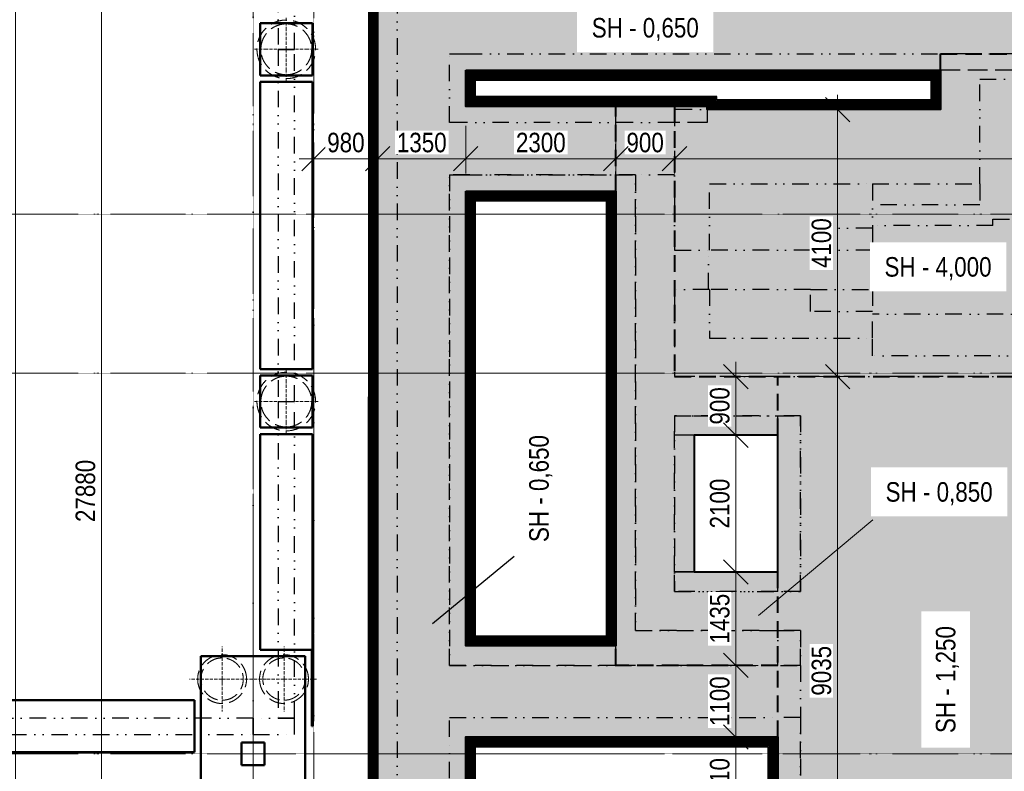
# Model space of a CAD drawing. Header units: millimetres. Extents: x -2694 to 670324, y -147023 to 76385.
# Tile 13 of 51: x 201124 to 216234, y 40673 to 52217. Entities that reach past the tile are written whole.
import ezdxf

# ---------------------------------------------------------------- set-up
doc = ezdxf.new("R2010")
doc.units = ezdxf.units.MM
doc.header["$LTSCALE"] = 10
for name, pattern in [('A_CARA_07', [7, 5, -2]), ('Carkovana 0.5x', [0.14, 0.1, -0.04]), ('Cerchovana 2x', [0.5, 0.3, -0.1, 0, -0.1]), ('DASHDOT', [25.4, 12.7, -6.35, 0, -6.35]), ('DASHED', [19.05, 12.7, -6.35]), ('DIVIDE', [31.75, 12.7, -6.35, 0, -6.35, 0, -6.35]), ('Teckovana', [0.06, 0, -0.06]), ('Čerchovaná 20mm', [3000, 2000, -500, 0, -500])]:
    doc.linetypes.add(name, pattern=pattern)
doc.layers.get('0').update_dxf_attribs({"lineweight": 20})
doc.layers.get('Defpoints').update_dxf_attribs({"lineweight": 20})
for name, color, linetype, lineweight in [('_A_OSY_HPFM', 253, 'DASHDOT', 13), ('A_KOTY', 7, 'Continuous', 13), ('CA_NEVHRA', 43, 'A_CARA_07', 20), ('CA_POHHRA25', 7, 'Continuous', 20), ('CA_REZY', 1, 'Continuous', 40), ('CA_ZAKLADY25', 43, 'Continuous', 20)]:
    doc.layers.add(name, color=color, linetype=linetype, lineweight=lineweight)
doc.layers.add('A_SRAFY_ZB', color=7, linetype='Continuous', lineweight=13, true_color=0xc8c8c8, transparency=0.3)
doc.layers.add('B_PUD_ZAKLAD_TENKA_PODKLADNI_BETON_A_H.I.', color=7, linetype='Continuous', lineweight=30, true_color=0x05ff44)
doc.layers.add('B_PUD_ZAKLAD_TUCNA_ZAKLAD_SPARA', color=7, linetype='Continuous', lineweight=40, true_color=0xff054b)
doc.layers.add('Rastr', color=252, linetype='Teckovana', lineweight=20, plot=False)
doc.layers.add('Standard', color=131, linetype='Continuous', lineweight=20, transparency=0.25)
doc.styles.add('KÓTY', font='ARIALN.TTF')
doc.dimstyles.new('INPROS - 150', dxfattribs={"dimscale": 150, "dimtxt": 2, "dimasz": 2.5, "dimexe": 1.5, "dimexo": 2, "dimtad": 1, "dimdec": 0, "dimrnd": 5, "dimtxsty": 'KÓTY', "dimblk": 'OBLIQUE', "dimcen": 2.5, "dimdle": 1.5, "dimadec": 0, "dimazin": 0, "dimtfac": 1, "dimtdec": 0, "dimtmove": 2, "dimatfit": 3, "dimldrblk": 'OBLIQUE', "dimfxl": 6, "dimfxlon": 1, "dimtfill": 1, "dimlwd": -1, "dimlwe": -1, "dimarcsym": 0})

# ---------------------------------------------------------------- blocks, each defined once
blk = doc.blocks.new('OSY_HPFM')
at = {"layer": '_A_OSY_HPFM', "color": 7, "linetype": 'Čerchovaná 20mm', "lineweight": 9, "ltscale": 0.05, "transparency": 33554641}
for p, q in [((204705, -1496), (204705, 75185)), ((205640, -226), (205640, 75185)), ((-1494, 49230), (294943, 49230)), ((-1494, 46790), (294943, 46790)), ((-1494, 40940), (294943, 40940))]:
    blk.add_line(p, q, dxfattribs=at)
blk = doc.blocks.new('zaklady hpfm')
at = {"layer": 'CA_ZAKLADY25', "color": 8, "lineweight": 50, "true_color": 0x7b7b7b}
for p, q in [((204915, 52161), (204815, 52161)), ((204815, 52161), (204815, 51361)), ((204815, 51361), (204815, 52161)), ((204815, 52161), (204915, 52161)), ((205515, 52161), (204915, 52161)), ((204915, 52161), (205515, 52161)), ((205615, 52161), (205515, 52161)), ((205515, 52161), (205615, 52161)), ((205615, 51361), (205615, 52161)), ((205615, 52161), (205615, 51361)), ((204815, 51361), (204915, 51361)), ((204915, 51361), (204815, 51361)), ((204915, 51361), (205515, 51361)), ((205515, 51361), (204915, 51361)), ((205515, 51361), (205615, 51361)), ((205615, 51361), (205515, 51361)), ((204915, 46751), (204815, 46751)), ((204815, 46751), (204815, 45951)), ((204815, 45951), (204815, 46751)), ((204815, 46751), (204915, 46751)), ((205515, 46751), (204915, 46751)), ((204915, 46751), (205515, 46751)), ((205615, 46751), (205515, 46751)), ((205515, 46751), (205615, 46751)), ((205615, 45951), (205615, 46751)), ((205615, 46751), (205615, 45951)), ((204815, 45951), (204915, 45951)), ((204915, 45951), (204815, 45951)), ((204915, 45951), (205515, 45951)), ((205515, 45951), (204915, 45951)), ((205515, 45951), (205615, 45951)), ((205615, 45951), (205515, 45951)), ((204910, 42440), (203905, 42440)), ((203905, 42440), (203905, 41665)), ((203905, 41665), (203905, 42440)), ((203905, 42440), (204915, 42440)), ((204915, 42440), (204910, 42440)), ((205505, 42440), (204915, 42440)), ((204915, 42440), (205505, 42440)), ((205505, 41365), (205505, 42440)), ((205505, 42440), (205505, 41365)), ((203905, 41665), (203905, 41065)), ((203905, 41065), (203905, 41665)), ((205505, 39440), (205505, 41365)), ((205505, 41365), (205505, 39440)), ((204530, 41115), (204705, 41115)), ((204530, 41065), (204530, 41115)), ((204705, 41115), (204530, 41115)), ((204530, 41115), (204530, 41065)), ((204705, 41115), (204880, 41115)), ((204880, 41115), (204705, 41115)), ((204880, 41115), (204880, 40765)), ((204880, 40765), (204880, 41115)), ((203905, 41065), (203905, 39440)), ((203905, 39440), (203905, 41065)), ((204530, 40765), (204530, 41065)), ((204530, 41065), (204530, 40765)), ((204880, 40765), (204530, 40765)), ((204530, 40765), (204880, 40765))]:
    blk.add_line(p, q, dxfattribs=at)
blk = doc.blocks.new('PRAHY')
at = {"layer": 'CA_REZY', "color": 251, "linetype": 'DIVIDE', "lineweight": 25, "ltscale": 2, "true_color": 0x646464}
for p, q in [((205090, -138808), (205090, -144218)), ((205340, -144218), (205340, -138808)), ((205340, -144218), (205090, -144218)), ((205090, -144218), (205090, -149628)), ((205090, -144218), (205340, -144218)), ((205340, -149628), (205340, -144218)), ((205090, -149628), (205340, -149628)), ((205340, -149629), (205090, -149629)), ((205090, -149629), (205090, -154489)), ((205340, -154489), (205340, -149629)), ((204705, -154489), (199705, -154489)), ((204705, -154739), (204705, -154489)), ((205340, -154489), (204705, -154489)), ((204705, -154489), (204705, -154739)), ((205090, -154489), (205340, -154489)), ((205340, -154739), (205340, -154489)), ((199705, -154739), (204705, -154739)), ((204705, -154739), (205340, -154739))]:
    blk.add_line(p, q, dxfattribs=at)
blk = doc.blocks.new('rastr jirka netisk')
at = {"layer": 'Rastr', "linetype": 'Cerchovana 2x', "lineweight": 5, "transparency": 33554508}
for p, q in [((204705, 260892), (204705, 199255)), ((205640, 260892), (205640, 199255)), ((300474, 234478), (185603, 234478)), ((300474, 232038), (185603, 232038)), ((300474, 226188), (185603, 226188))]:
    blk.add_line(p, q, dxfattribs=at)
blk = doc.blocks.new('PILOTY')
at = {"layer": 'CA_NEVHRA', "color": 8, "true_color": 0x7b7b7b}
for p, q in [((205215, -149638), (205215, -149433)), ((205215, -149933), (205215, -149638)), ((204915, -149933), (204715, -149933)), ((205215, -149933), (204915, -149933)), ((205215, -149933), (205215, -150238)), ((205215, -149933), (205515, -149933)), ((205515, -149933), (205715, -149933)), ((205215, -150238), (205215, -150433)), ((205215, -155048), (205215, -154843)), ((205215, -155343), (205215, -155048)), ((204915, -155343), (204715, -155343)), ((205215, -155343), (204915, -155343)), ((205215, -155343), (205215, -155648)), ((205215, -155343), (205515, -155343)), ((205515, -155343), (205715, -155343)), ((205215, -155648), (205215, -155843)), ((204230, -159605), (204230, -159105)), ((205180, -159255), (205180, -159105)), ((205180, -159605), (205180, -159255)), ((204230, -159605), (203730, -159605)), ((204230, -159605), (204230, -159655)), ((204230, -159605), (204730, -159605)), ((204230, -159655), (204230, -160105)), ((204910, -159605), (204680, -159605)), ((205180, -159605), (204910, -159605)), ((205180, -159605), (205180, -160105)), ((205180, -159605), (205510, -159605)), ((205510, -159605), (205680, -159605))]:
    blk.add_line(p, q, dxfattribs=at)
at = {"layer": 'CA_NEVHRA', "color": 8, "ltscale": 5, "true_color": 0x7b7b7b}
for centre, radius, start, end in [((205215, -149933), 450, 0, 180), ((205215, -149933), 450, 0, 180), ((205215, -149933), 390, 90, 270), ((205215, -149933), 390, 90, 270), ((205215, -149933), 390, 270, 90), ((205215, -149933), 390, 270, 90), ((205215, -149933), 450, 180, 0), ((205215, -149933), 450, 180, 0), ((205215, -155343), 450, 0, 180), ((205215, -155343), 450, 0, 180), ((205215, -155343), 390, 90, 270), ((205215, -155343), 390, 90, 270), ((205215, -155343), 390, 270, 90), ((205215, -155343), 390, 270, 90), ((205215, -155343), 450, 180, 0), ((205215, -155343), 450, 180, 0), ((204230, -159605), 375, 0, 180), ((204230, -159605), 375, 0, 180), ((205180, -159605), 375, 0, 180), ((205180, -159605), 375, 0, 180), ((204230, -159605), 325, 90, 270), ((204230, -159605), 325, 90, 270), ((204230, -159605), 325, 270, 90), ((204230, -159605), 325, 270, 90), ((205180, -159605), 325, 90, 270), ((205180, -159605), 325, 90, 270), ((205180, -159605), 325, 270, 90), ((205180, -159605), 325, 270, 90), ((204230, -159605), 375, 180, 0), ((204230, -159605), 375, 180, 0), ((205180, -159605), 375, 180, 0), ((205180, -159605), 375, 180, 0)]:
    blk.add_arc(centre, radius, start, end, dxfattribs=at)
blk = doc.blocks.new('prahy opery')
at = {"layer": 'CA_POHHRA25', "color": 8, "lineweight": 50, "true_color": 0x7b7b7b}
for p, q in [((204815, 537279), (205615, 537279)), ((204815, 532869), (204815, 537279)), ((205615, 537279), (204815, 537279)), ((204815, 532869), (204815, 537279)), ((205615, 537279), (205615, 532869)), ((205615, 532869), (205615, 537279)), ((205615, 532869), (204815, 532869)), ((204815, 532869), (205615, 532869)), ((204815, 531869), (205615, 531869)), ((204815, 528557), (204815, 531869)), ((205615, 531869), (204815, 531869)), ((204815, 528557), (204815, 531869)), ((205615, 531869), (205615, 527382)), ((205615, 527382), (205615, 531869)), ((205605, 528557), (204815, 528557)), ((204815, 528557), (205605, 528557)), ((205605, 527382), (205605, 528557)), ((205605, 528557), (205605, 527382)), ((200205, 527782), (203805, 527782)), ((200205, 527782), (203805, 527782)), ((203805, 527782), (203805, 526982)), ((203805, 526982), (203805, 527782)), ((205615, 527382), (205605, 527382)), ((205605, 527382), (205615, 527382)), ((203805, 526982), (200205, 526982)), ((200205, 526982), (203805, 526982))]:
    blk.add_line(p, q, dxfattribs=at)
blk = doc.blocks.new('tvar betonu')
at = {"layer": 'Standard', "color": 13, "linetype": 'DIVIDE', "lineweight": 25, "ltscale": 2, "true_color": 0xff5252, "transparency": 33554687}
for p, q in [((206619, 33940), (206619, 58919)), ((206919, 58919), (206919, 33940)), ((207719, 50635), (207719, 51690)), ((207719, 51690), (207969, 51690)), ((207969, 51690), (215256, 51690)), ((215256, 51690), (215256, 50835)), ((217656, 51690), (215256, 51690)), ((207969, 51440), (207969, 50885)), ((215256, 51440), (207969, 51440)), ((215856, 49695), (215856, 51305)), ((215856, 51305), (217056, 51305)), ((207969, 50885), (211672, 50885)), ((211172, 50835), (211172, 48675)), ((215256, 50835), (211172, 50835)), ((211672, 50885), (211672, 50835)), ((207969, 50635), (207719, 50635)), ((211172, 50635), (207969, 50635)), ((207719, 49835), (207719, 42300)), ((210572, 49835), (207719, 49835)), ((207719, 42300), (207719, 49835)), ((207719, 49835), (207969, 49835)), ((207969, 49835), (210272, 49835)), ((210272, 49835), (210572, 49835)), ((210572, 42835), (210572, 49835)), ((210572, 49835), (210572, 42835)), ((211172, 49835), (210572, 49835)), ((210272, 49585), (207969, 49585)), ((207969, 49585), (207969, 42600)), ((210272, 42600), (210272, 49585)), ((211709, 48675), (211709, 49695)), ((211709, 49695), (214209, 49695)), ((214209, 49695), (215856, 49695)), ((214209, 49695), (214209, 49015)), ((215856, 49695), (215856, 49375)), ((215856, 49375), (214209, 49375)), ((216059, 49055), (216059, 49155)), ((216059, 49155), (216331, 49155)), ((213259, 49015), (213259, 48675)), ((214209, 49015), (213259, 49015)), ((216059, 49055), (214209, 49055)), ((214209, 49015), (214209, 48675)), ((211172, 48675), (211709, 48675)), ((211692, 48075), (211692, 48675)), ((213259, 48675), (211709, 48675)), ((214209, 48675), (213259, 48675)), ((214209, 48675), (214209, 48075)), ((211172, 48075), (211172, 46735)), ((211709, 48075), (211172, 48075)), ((211709, 48075), (211709, 47325)), ((213259, 48075), (211709, 48075)), ((213259, 47735), (213259, 48075)), ((213259, 48075), (214209, 48075)), ((214209, 48075), (214209, 47735)), ((214209, 47735), (213259, 47735)), ((214209, 47325), (214209, 47735)), ((219394, 47695), (214209, 47695)), ((211709, 47325), (214209, 47325)), ((214209, 47055), (214209, 47325)), ((222379, 47055), (214209, 47055)), ((222919, 46735), (211172, 46735)), ((211172, 43735), (211172, 46135)), ((211172, 46135), (211472, 46135)), ((211172, 46135), (211172, 43435)), ((213107, 46135), (211172, 46135)), ((211472, 46135), (212757, 46135)), ((212757, 43435), (212757, 46135)), ((212757, 46135), (213107, 46135)), ((213107, 46135), (213107, 43435)), ((213107, 43435), (213107, 46135)), ((211472, 45835), (211472, 43735)), ((212757, 45835), (211472, 45835)), ((211172, 43435), (211172, 43735)), ((211472, 43735), (212757, 43735)), ((211172, 43435), (213107, 43435)), ((212757, 43435), (211172, 43435)), ((213107, 43435), (212757, 43435)), ((213107, 42835), (210572, 42835)), ((210572, 42835), (212757, 42835)), ((212757, 42300), (212757, 42835)), ((212757, 42835), (213107, 42835)), ((213107, 42300), (213107, 42835)), ((213107, 42835), (213107, 42300)), ((207969, 42600), (210272, 42600)), ((207719, 42300), (213107, 42300)), ((207969, 42300), (207719, 42300)), ((210272, 42300), (207969, 42300)), ((210572, 42300), (210272, 42300)), ((212757, 42300), (210572, 42300)), ((213107, 42300), (212757, 42300)), ((213107, 42300), (213107, 41500)), ((207719, 41200), (207719, 41500)), ((207719, 41500), (212757, 41500)), ((212757, 37100), (212757, 41500)), ((213107, 41500), (212757, 41500)), ((213107, 41500), (213107, 37100)), ((213107, 37700), (213107, 41500)), ((207719, 37390), (207719, 41200)), ((212757, 41200), (207969, 41200)), ((207969, 41200), (207969, 37390))]:
    blk.add_line(p, q, dxfattribs=at)
at = {"layer": 'Standard', "color": 13, "linetype": 'Carkovana 0.5x', "lineweight": 25, "ltscale": 300, "true_color": 0xff5252, "transparency": 33554687}
for p, q in [((217656, 51440), (215256, 51440)), ((210272, 49585), (210272, 50885)), ((211172, 50885), (211172, 50835)), ((211672, 50835), (211672, 50635)), ((211672, 50635), (211172, 50635)), ((211472, 45835), (211172, 45835)), ((211172, 43735), (211472, 43735)), ((211472, 43735), (211172, 43735)), ((211172, 43735), (211472, 43735)), ((210272, 42300), (210272, 42600))]:
    blk.add_line(p, q, dxfattribs=at)
blk = doc.blocks.new('_Oblique')
at = {"color": 0, "linetype": 'ByBlock', "lineweight": -2}
blk.add_line((-0.5, -0.5), (0.5, 0.5), dxfattribs=at)
blk = doc.blocks.new('*D88')
at = {"layer": 'A_KOTY', "color": 0, "transparency": 16777216}
for p, q in [((202380, 30815), (202380, 59144)), ((203280, 58919), (202155, 58919)), ((203280, 31040), (202155, 31040))]:
    blk.add_line(p, q, dxfattribs=at)
at = {"layer": 'Defpoints', "color": 0, "transparency": 16777216}
for p in [(202380, 58919), (206619, 58919), (206519, 31040)]:
    blk.add_point(p, dxfattribs=at)
at = {"layer": 'A_KOTY', "color": 0, "transparency": 16777216, "xscale": 375, "yscale": 375, "zscale": 375}
for p, rotation in [((202380, 58919), 90), ((202380, 31040), 270)]:
    blk.add_blockref('_Oblique', p, dxfattribs=dict(at, rotation=rotation))
at = {"layer": 'A_KOTY', "color": 0, "transparency": 16777216, "insert": (202134, 44979), "char_height": 300, "attachment_point": 5, "rotation": 90, "style": 'KÓTY', "bg_fill": 3, "box_fill_scale": 1.1, "bg_fill_color": 256, "bg_fill_true_color": 13158600, "bg_fill_transparency": 0}
blk.add_mtext('27880', dxfattribs=at)
blk = doc.blocks.new('*D109')
at = {"layer": 'A_KOTY', "color": 0, "transparency": 16777216}
for p, q in [((213676, 46510), (213676, 51060)), ((213057, 50835), (213901, 50835)), ((213057, 46735), (213901, 46735))]:
    blk.add_line(p, q, dxfattribs=at)
at = {"layer": 'Defpoints', "color": 0, "lineweight": 100, "transparency": 16777216}
for p in [(212757, 50835), (213676, 50835), (212757, 46735)]:
    blk.add_point(p, dxfattribs=at)
at = {"layer": 'A_KOTY', "color": 0, "transparency": 16777216, "xscale": 375, "yscale": 375, "zscale": 375}
for p, rotation in [((213676, 50835), 90), ((213676, 46735), 270)]:
    blk.add_blockref('_Oblique', p, dxfattribs=dict(at, rotation=rotation))
at = {"layer": 'A_KOTY', "color": 0, "transparency": 16777216, "insert": (213429, 48785), "char_height": 300, "attachment_point": 5, "rotation": 90, "style": 'KÓTY', "bg_fill": 3, "box_fill_scale": 1.1, "bg_fill_color": 256, "bg_fill_true_color": 13158600, "bg_fill_transparency": 0}
blk.add_mtext('4100', dxfattribs=at)
blk = doc.blocks.new('*D110')
at = {"layer": 'A_KOTY', "color": 0, "transparency": 16777216}
for p, q in [((213676, 46960), (213676, 37475)), ((213676, 46735), (213901, 46735)), ((213676, 37700), (213901, 37700))]:
    blk.add_line(p, q, dxfattribs=at)
at = {"layer": 'Defpoints', "color": 0, "transparency": 16777216}
for p in [(213676, 46735), (213676, 37700), (213676, 37700)]:
    blk.add_point(p, dxfattribs=at)
at = {"layer": 'A_KOTY', "color": 0, "transparency": 16777216, "xscale": 375, "yscale": 375, "zscale": 375}
for p, rotation in [((213676, 46735), 90), ((213676, 37700), 270)]:
    blk.add_blockref('_Oblique', p, dxfattribs=dict(at, rotation=rotation))
at = {"layer": 'A_KOTY', "color": 0, "transparency": 16777216, "insert": (213429, 42217), "char_height": 300, "attachment_point": 5, "rotation": 90, "style": 'KÓTY', "bg_fill": 3, "box_fill_scale": 1.1, "bg_fill_color": 256, "bg_fill_true_color": 13158600, "bg_fill_transparency": 0}
blk.add_mtext('9035', dxfattribs=at)
blk = doc.blocks.new('*D168')
at = {"layer": 'A_KOTY', "color": 0, "transparency": 16777216}
for p, q in [((210947, 50081), (222844, 50081)), ((211172, 50081), (211172, 49856)), ((222619, 50081), (222619, 49856))]:
    blk.add_line(p, q, dxfattribs=at)
at = {"layer": 'Defpoints', "color": 0, "transparency": 16777216}
for p in [(211172, 50139), (222619, 50139), (222619, 50081)]:
    blk.add_point(p, dxfattribs=at)
at = {"layer": 'A_KOTY', "color": 0, "transparency": 16777216, "xscale": 375, "yscale": 375, "zscale": 375, "rotation": 180}
blk.add_blockref('_Oblique', (211172, 50081), dxfattribs=at)
at = {"layer": 'A_KOTY', "color": 0, "transparency": 16777216, "xscale": 375, "yscale": 375, "zscale": 375}
blk.add_blockref('_Oblique', (222619, 50081), dxfattribs=at)
at = {"layer": 'A_KOTY', "color": 0, "transparency": 16777216, "insert": (216896, 50328), "char_height": 300, "attachment_point": 5, "style": 'KÓTY', "bg_fill": 3, "box_fill_scale": 1.1, "bg_fill_color": 256, "bg_fill_true_color": 13158600, "bg_fill_transparency": 0}
blk.add_mtext('11450', dxfattribs=at)
blk = doc.blocks.new('*D169')
at = {"layer": 'A_KOTY', "color": 0, "transparency": 16777216}
for p, q in [((210272, 50585), (210272, 49856)), ((211397, 50081), (210047, 50081)), ((211172, 50081), (211172, 49856))]:
    blk.add_line(p, q, dxfattribs=at)
at = {"layer": 'Defpoints', "color": 0, "transparency": 16777216}
for p in [(210272, 50885), (210272, 50081), (211172, 50139)]:
    blk.add_point(p, dxfattribs=at)
at = {"layer": 'A_KOTY', "color": 0, "transparency": 16777216, "xscale": 375, "yscale": 375, "zscale": 375, "rotation": 180}
blk.add_blockref('_Oblique', (210272, 50081), dxfattribs=at)
at = {"layer": 'A_KOTY', "color": 0, "transparency": 16777216, "xscale": 375, "yscale": 375, "zscale": 375}
blk.add_blockref('_Oblique', (211172, 50081), dxfattribs=at)
at = {"layer": 'A_KOTY', "color": 0, "transparency": 16777216, "insert": (210722, 50328), "char_height": 300, "attachment_point": 5, "style": 'KÓTY', "bg_fill": 3, "box_fill_scale": 1.1, "bg_fill_color": 256, "bg_fill_true_color": 13158600, "bg_fill_transparency": 0}
blk.add_mtext('900', dxfattribs=at)
blk = doc.blocks.new('*D170')
at = {"layer": 'A_KOTY', "color": 0, "transparency": 16777216}
for p, q in [((207969, 50585), (207969, 49856)), ((210272, 50585), (210272, 49856)), ((210497, 50081), (207744, 50081))]:
    blk.add_line(p, q, dxfattribs=at)
at = {"layer": 'Defpoints', "color": 0, "transparency": 16777216}
for p in [(207969, 50885), (210272, 50885), (207969, 50081)]:
    blk.add_point(p, dxfattribs=at)
at = {"layer": 'A_KOTY', "color": 0, "transparency": 16777216, "xscale": 375, "yscale": 375, "zscale": 375, "rotation": 180}
blk.add_blockref('_Oblique', (207969, 50081), dxfattribs=at)
at = {"layer": 'A_KOTY', "color": 0, "transparency": 16777216, "xscale": 375, "yscale": 375, "zscale": 375}
blk.add_blockref('_Oblique', (210272, 50081), dxfattribs=at)
at = {"layer": 'A_KOTY', "color": 0, "transparency": 16777216, "insert": (209121, 50328), "char_height": 300, "attachment_point": 5, "style": 'KÓTY', "bg_fill": 3, "box_fill_scale": 1.1, "bg_fill_color": 256, "bg_fill_true_color": 13158600, "bg_fill_transparency": 0}
blk.add_mtext('2300', dxfattribs=at)
blk = doc.blocks.new('*D171')
at = {"layer": 'A_KOTY', "color": 0, "transparency": 16777216}
for p, q in [((206619, 50981), (206619, 49856)), ((207969, 50585), (207969, 49856)), ((208194, 50081), (206394, 50081))]:
    blk.add_line(p, q, dxfattribs=at)
at = {"layer": 'Defpoints', "color": 0, "transparency": 16777216}
for p in [(206619, 51440), (207969, 50885), (206619, 50081)]:
    blk.add_point(p, dxfattribs=at)
at = {"layer": 'A_KOTY', "color": 0, "transparency": 16777216, "xscale": 375, "yscale": 375, "zscale": 375, "rotation": 180}
blk.add_blockref('_Oblique', (206619, 50081), dxfattribs=at)
at = {"layer": 'A_KOTY', "color": 0, "transparency": 16777216, "xscale": 375, "yscale": 375, "zscale": 375}
blk.add_blockref('_Oblique', (207969, 50081), dxfattribs=at)
at = {"layer": 'A_KOTY', "color": 0, "transparency": 16777216, "insert": (207294, 50328), "char_height": 300, "attachment_point": 5, "style": 'KÓTY', "bg_fill": 3, "box_fill_scale": 1.1, "bg_fill_color": 256, "bg_fill_true_color": 13158600, "bg_fill_transparency": 0}
blk.add_mtext('1350', dxfattribs=at)
blk = doc.blocks.new('*D228')
at = {"layer": 'A_KOTY', "color": 0, "transparency": 16777216}
for p, q in [((212114, 45610), (212114, 46960)), ((212114, 46735), (212339, 46735)), ((212114, 45835), (212339, 45835))]:
    blk.add_line(p, q, dxfattribs=at)
at = {"layer": 'Defpoints', "color": 0, "transparency": 16777216}
for p in [(212114, 46735), (212114, 46735), (212114, 45835)]:
    blk.add_point(p, dxfattribs=at)
at = {"layer": 'A_KOTY', "color": 0, "transparency": 16777216, "xscale": 375, "yscale": 375, "zscale": 375}
for p, rotation in [((212114, 46735), 90), ((212114, 45835), 270)]:
    blk.add_blockref('_Oblique', p, dxfattribs=dict(at, rotation=rotation))
at = {"layer": 'A_KOTY', "color": 0, "transparency": 16777216, "insert": (211868, 46285), "char_height": 300, "attachment_point": 5, "rotation": 90, "style": 'KÓTY', "bg_fill": 3, "box_fill_scale": 1.1, "bg_fill_color": 256, "bg_fill_true_color": 13158600, "bg_fill_transparency": 0}
blk.add_mtext('900', dxfattribs=at)
blk = doc.blocks.new('*D229')
at = {"layer": 'A_KOTY', "color": 0, "transparency": 16777216}
for p, q in [((212114, 46060), (212114, 43510)), ((212457, 45835), (211889, 45835)), ((212457, 43735), (211889, 43735))]:
    blk.add_line(p, q, dxfattribs=at)
at = {"layer": 'Defpoints', "color": 0, "transparency": 16777216}
for p in [(212757, 45835), (212114, 43735), (212757, 43735)]:
    blk.add_point(p, dxfattribs=at)
at = {"layer": 'A_KOTY', "color": 0, "transparency": 16777216, "xscale": 375, "yscale": 375, "zscale": 375}
for p, rotation in [((212114, 45835), 90), ((212114, 43735), 270)]:
    blk.add_blockref('_Oblique', p, dxfattribs=dict(at, rotation=rotation))
at = {"layer": 'A_KOTY', "color": 0, "transparency": 16777216, "insert": (211868, 44785), "char_height": 300, "attachment_point": 5, "rotation": 90, "style": 'KÓTY', "bg_fill": 3, "box_fill_scale": 1.1, "bg_fill_color": 256, "bg_fill_true_color": 13158600, "bg_fill_transparency": 0}
blk.add_mtext('2100', dxfattribs=at)
blk = doc.blocks.new('*D230')
at = {"layer": 'A_KOTY', "color": 0, "transparency": 16777216}
for p, q in [((212114, 42075), (212114, 43960)), ((212457, 43735), (211889, 43735)), ((212457, 42300), (211889, 42300))]:
    blk.add_line(p, q, dxfattribs=at)
at = {"layer": 'Defpoints', "color": 0, "lineweight": 100, "transparency": 16777216}
for p in [(212114, 43735), (212757, 43735), (212757, 42300)]:
    blk.add_point(p, dxfattribs=at)
at = {"layer": 'A_KOTY', "color": 0, "transparency": 16777216, "xscale": 375, "yscale": 375, "zscale": 375}
for p, rotation in [((212114, 43735), 90), ((212114, 42300), 270)]:
    blk.add_blockref('_Oblique', p, dxfattribs=dict(at, rotation=rotation))
at = {"layer": 'A_KOTY', "color": 0, "transparency": 16777216, "insert": (211868, 43017), "char_height": 300, "attachment_point": 5, "rotation": 90, "style": 'KÓTY', "bg_fill": 3, "box_fill_scale": 1.1, "bg_fill_color": 256, "bg_fill_true_color": 13158600, "bg_fill_transparency": 0}
blk.add_mtext('1435', dxfattribs=at)
blk = doc.blocks.new('*D231')
at = {"layer": 'A_KOTY', "color": 0, "transparency": 16777216}
for p, q in [((212114, 42525), (212114, 40975)), ((212457, 42300), (211889, 42300)), ((212457, 41200), (211889, 41200))]:
    blk.add_line(p, q, dxfattribs=at)
at = {"layer": 'Defpoints', "color": 0, "lineweight": 100, "transparency": 16777216}
for p in [(212757, 42300), (212114, 41200), (212757, 41200)]:
    blk.add_point(p, dxfattribs=at)
at = {"layer": 'A_KOTY', "color": 0, "transparency": 16777216, "xscale": 375, "yscale": 375, "zscale": 375}
for p, rotation in [((212114, 42300), 90), ((212114, 41200), 270)]:
    blk.add_blockref('_Oblique', p, dxfattribs=dict(at, rotation=rotation))
at = {"layer": 'A_KOTY', "color": 0, "transparency": 16777216, "insert": (211868, 41750), "char_height": 300, "attachment_point": 5, "rotation": 90, "style": 'KÓTY', "bg_fill": 3, "box_fill_scale": 1.1, "bg_fill_color": 256, "bg_fill_true_color": 13158600, "bg_fill_transparency": 0}
blk.add_mtext('1100', dxfattribs=at)
blk = doc.blocks.new('*D232')
at = {"layer": 'A_KOTY', "color": 0, "transparency": 16777216}
for p, q in [((212114, 41425), (212114, 39565)), ((212457, 41200), (211889, 41200)), ((211214, 39790), (212339, 39790))]:
    blk.add_line(p, q, dxfattribs=at)
at = {"layer": 'Defpoints', "color": 0, "lineweight": 100, "transparency": 16777216}
for p in [(212757, 41200), (210704, 39790), (212114, 39790)]:
    blk.add_point(p, dxfattribs=at)
at = {"layer": 'A_KOTY', "color": 0, "transparency": 16777216, "xscale": 375, "yscale": 375, "zscale": 375}
for p, rotation in [((212114, 41200), 90), ((212114, 39790), 270)]:
    blk.add_blockref('_Oblique', p, dxfattribs=dict(at, rotation=rotation))
at = {"layer": 'A_KOTY', "color": 0, "transparency": 16777216, "insert": (211868, 40495), "char_height": 300, "attachment_point": 5, "rotation": 90, "style": 'KÓTY', "bg_fill": 3, "box_fill_scale": 1.1, "bg_fill_color": 256, "bg_fill_true_color": 13158600, "bg_fill_transparency": 0}
blk.add_mtext('1410', dxfattribs=at)
blk = doc.blocks.new('*D234')
at = {"layer": 'A_KOTY', "color": 0, "transparency": 16777216}
for p, q in [((201059, 18366), (201059, 61245)), ((201959, 61020), (200834, 61020)), ((201959, 18591), (200834, 18591))]:
    blk.add_line(p, q, dxfattribs=at)
at = {"layer": 'Defpoints', "color": 0, "transparency": 16777216}
for p in [(201059, 61020), (202380, 61020), (202718, 18591)]:
    blk.add_point(p, dxfattribs=at)
at = {"layer": 'A_KOTY', "color": 0, "transparency": 16777216, "xscale": 375, "yscale": 375, "zscale": 375}
for p, rotation in [((201059, 61020), 90), ((201059, 18591), 270)]:
    blk.add_blockref('_Oblique', p, dxfattribs=dict(at, rotation=rotation))
at = {"layer": 'A_KOTY', "color": 0, "transparency": 16777216, "insert": (200813, 39805), "char_height": 300, "attachment_point": 5, "rotation": 90, "style": 'KÓTY', "bg_fill": 3, "box_fill_scale": 1.1, "bg_fill_color": 256, "bg_fill_true_color": 13158600, "bg_fill_transparency": 0}
blk.add_mtext('42430', dxfattribs=at)
blk = doc.blocks.new('*D366')
at = {"layer": 'A_KOTY', "color": 0, "transparency": 16777216}
for p, q in [((205640, 49181), (205640, 50306)), ((206619, 50081), (206619, 50306)), ((205415, 50081), (206844, 50081))]:
    blk.add_line(p, q, dxfattribs=at)
at = {"layer": 'Defpoints', "color": 0, "transparency": 16777216}
for p in [(206619, 50081), (206619, 50081), (205640, 46351)]:
    blk.add_point(p, dxfattribs=at)
at = {"layer": 'A_KOTY', "color": 0, "transparency": 16777216, "xscale": 375, "yscale": 375, "zscale": 375, "rotation": 180}
blk.add_blockref('_Oblique', (205640, 50081), dxfattribs=at)
at = {"layer": 'A_KOTY', "color": 0, "transparency": 16777216, "xscale": 375, "yscale": 375, "zscale": 375}
blk.add_blockref('_Oblique', (206619, 50081), dxfattribs=at)
at = {"layer": 'A_KOTY', "color": 0, "transparency": 16777216, "insert": (206130, 50328), "char_height": 300, "attachment_point": 5, "style": 'KÓTY', "bg_fill": 3, "box_fill_scale": 1.1, "bg_fill_color": 256, "bg_fill_true_color": 13158600, "bg_fill_transparency": 0}
blk.add_mtext('980', dxfattribs=at)

msp = doc.modelspace()

# ---------------------------------------------------------------- hatches: boundary and pattern name
at = {"layer": 'A_SRAFY_ZB', "linetype": 'Continuous', "lineweight": -3}
h = msp.add_hatch(color=256, dxfattribs=at)
h.paths.add_polyline_path([(222619.5, 52740), (215169.1, 52740), (215169.1, 51440), (215256.5, 51440), (215256.5, 51690), (217656.5, 51690), (217656.5, 51440), (222619.5, 51440)])
h.paths.add_polyline_path([(215169.1, 52740), (207969.5, 52740), (207969.5, 58919), (206619.5, 58920), (206619.5, 51440), (207969.5, 51440), (215169.1, 51440)])
h = msp.add_hatch(color=256, dxfattribs=at)
h.paths.add_polyline_path([(222619.5, 50835), (217656.5, 50835), (217656.5, 51440), (217656.5, 51690), (215256.5, 51690), (215256.5, 51440), (215256.5, 50835), (211672, 50835), (211672, 50885), (211172, 50885), (211172, 46735), (217232, 46735), (217232, 45935), (222619.5, 45935)])
h.paths.add_polyline_path([(238067, 49585), (238067, 50885), (236667, 50885), (236667, 50835), (233082.5, 50835), (233082.5, 51340), (233082.5, 51690), (230682.5, 51690), (230682.5, 51390), (230682.5, 50835), (224719.5, 50835), (224719.5, 45935), (231107, 45935), (231107, 46735), (235582, 46735), (235582, 45835), (236867, 45835), (236867, 43735), (235582, 43735), (235582, 42300), (238067, 42300), (238067, 42600)])
h = msp.add_hatch(color=256, dxfattribs=at)
h.paths.add_polyline_path([(211472, 45835), (212757, 45835), (212757, 46735), (211172, 46735), (211172, 50885), (210272, 50885), (210272, 49585), (210272, 42600), (210272, 42300), (212757, 42300), (212757, 43735), (211472, 43735)])
h.paths.add_polyline_path([(207969.5, 49585), (210272, 49585), (210272, 50885), (207969.5, 50885), (207969.5, 51440), (206619.5, 51440), (206619.5, 41200), (207969.5, 41200), (212757, 41200), (212757, 42300), (210272, 42300), (210272, 42600), (207969.5, 42600)])
h.paths.add_polyline_path([(207969.5, 41200), (206619.5, 41200), (206619.5, 33940), (208019.5, 33940), (208019.5, 36190), (207719.5, 36190), (207719.5, 37390), (207969.5, 37390)])
h = msp.add_hatch(color=256, dxfattribs=at)
h.paths.add_polyline_path([(215169.1, 46735), (212757, 46735), (212757, 45835), (212757, 43735), (212757, 41200), (212757, 38000), (212757, 37700), (215169.1, 37700)])
h.paths.add_polyline_path([(217582, 44345), (217582, 45635), (217582, 45935), (217232, 45935), (217232, 46735), (215169.1, 46735), (215169.1, 37700), (217582, 37700), (217582, 38450), (217582, 39850), (217582, 41890), (217582, 43290)])
h.paths.add_polyline_path([(235582, 43735), (235582, 45835), (235582, 46735), (231107, 46735), (231107, 45935), (225219.5, 45935), (225219.5, 45635), (229132, 45635), (230757, 45635), (230757, 44345), (230757, 43290), (230757, 41890), (230757, 39850), (230757, 38450), (230757, 37700), (235582, 37700), (235582, 38000), (235582, 41200)])
h.paths.add_polyline_path([(222119.5, 45935), (217582, 45935), (217582, 45635), (219207, 45635), (222119.5, 45635)])
h.paths.add_polyline_path([(222619.5, 45935), (222119.5, 45935), (222119.5, 45635), (222619.5, 45635)])
h.paths.add_polyline_path([(225219.5, 45935), (224719.5, 45935), (224719.5, 45635), (225219.5, 45635)])

# ---------------------------------------------------------------- linework, layer by layer
at = {"layer": 'A_KOTY'}
msp.add_lwpolyline([(214217.2, 44535.4), (212464.2, 43065.6)], dxfattribs=at)
at = {"layer": 'A_KOTY', "lineweight": 25, "transparency": 33554687}
msp.add_lwpolyline([(208713.1, 43973.3), (207461.4, 42939.3)], dxfattribs=at)
at = {"layer": 'B_PUD_ZAKLAD_TENKA_PODKLADNI_BETON_A_H.I.'}
msp.add_lwpolyline([(206369.5, 34090), (206469.6, 34090), (206487.9, 58769.9), (205099.5, 58769.9), (205099.5, 61170), (206919.5, 61170)], dxfattribs=at)
at = {"layer": 'B_PUD_ZAKLAD_TENKA_PODKLADNI_BETON_A_H.I.', "transparency": 33554559, "const_width": 140}
msp.add_lwpolyline([(206369.5, 34015), (206544.5, 34015), (206562.9, 58844.9), (205174.5, 58844.9), (205174.5, 61095), (206919.5, 61095)], dxfattribs=at)
for points in [[(208044.5, 51365), (215181.5, 51365), (215181.5, 50910), (211747, 50910), (211747, 50960), (208044.5, 50960)], [(208044.5, 49510), (210197, 49510), (210197, 42675), (208044.5, 42675)], [(208044.5, 41125), (212682, 41125), (212682, 38075), (210779.5, 38075), (210779.5, 39865), (209429.5, 39865), (209429.5, 37469.7), (208044.5, 37465.2)]]:
    msp.add_lwpolyline(points, close=True, dxfattribs=at)
at = {"layer": 'B_PUD_ZAKLAD_TENKA_PODKLADNI_BETON_A_H.I.'}
for points in [[(208119.5, 51290), (215106.5, 51290), (215106.5, 50985), (211822, 50985), (211822, 51035), (208119.5, 51035)], [(208119.5, 49435), (210122, 49435), (210122, 42750), (208119.5, 42750)], [(208119.5, 41050), (212607, 41050), (212607, 38150), (210854.5, 38150), (210854.5, 39940), (209354.5, 39940), (209354.5, 37544.5), (208119.5, 37540.4)]]:
    msp.add_lwpolyline(points, close=True, dxfattribs=at)
at = {"layer": 'B_PUD_ZAKLAD_TUCNA_ZAKLAD_SPARA'}
for points in [[(206619.5, 33940), (206619.5, 58919)], [(207969.5, 51440), (215256.5, 51440), (215256.5, 50835), (211672, 50835), (211672, 50885), (207969.5, 50885), (207969.5, 51440)], [(212757, 45835), (211472, 45835), (211472, 43735), (212757, 43735)], [(212757, 43735), (212757, 45835)], [(207969.5, 37390), (207969.5, 41200), (212757, 41200), (212757, 38000), (210704.5, 38000), (210704.5, 39790), (209504.5, 39790), (209504.5, 37395), (207969.5, 37390)]]:
    msp.add_lwpolyline(points, dxfattribs=at)
at = {"layer": 'B_PUD_ZAKLAD_TUCNA_ZAKLAD_SPARA', "linetype": 'DASHED', "ltscale": 2}
for points in [[(215256.5, 51440), (215256.5, 51690), (217656.5, 51690), (217656.5, 51440)], [(210272, 49585), (210272, 50885)], [(211172, 50885), (211172, 46735)], [(211172, 46735), (217232, 46735)], [(212757, 45835), (212757, 46735)], [(212757, 41200), (212757, 43735)], [(212757, 42300), (210272, 42300), (210272, 42600)]]:
    msp.add_lwpolyline(points, dxfattribs=at)
at = {"layer": 'B_PUD_ZAKLAD_TUCNA_ZAKLAD_SPARA'}
msp.add_lwpolyline([(207969.5, 49585), (210272, 49585), (210272, 42600), (207969.5, 42600)], close=True, dxfattribs=at)

# ---------------------------------------------------------------- block references
at = {"layer": '_A_OSY_HPFM'}
msp.add_blockref('OSY_HPFM', (0, 0), dxfattribs=at)
at = {"layer": 'CA_NEVHRA'}
msp.add_blockref('PILOTY', (0, 201694.5), dxfattribs=at)
at = {"layer": 'CA_POHHRA25'}
for name, p in [('PRAHY', (0, 195978.4)), ('prahy opery', (0, -486017.5))]:
    msp.add_blockref(name, p, dxfattribs=at)
at = {"layer": 'CA_ZAKLADY25'}
msp.add_blockref('zaklady hpfm', (0, 0), dxfattribs=at)
at = {"layer": 'Rastr'}
msp.add_blockref('rastr jirka netisk', (0, -185247.8), dxfattribs=at)
at = {"layer": 'Standard', "color": 2}
msp.add_blockref('tvar betonu', (0, 0), dxfattribs=at)

# ---------------------------------------------------------------- next in the draw order: texts
at = {"layer": 'A_KOTY', "lineweight": 25, "transparency": 33554687, "char_height": 300, "attachment_point": 5, "style": 'KÓTY', "bg_fill": 3, "box_fill_scale": 1.75, "bg_fill_color": 256, "bg_fill_transparency": 0}
for s, insert in [('SH - 0,650', (210723.9, 52064.6)), ('SH - 4,000', (215216.9, 48392.5)), ('SH - 0,850', (215233.7, 44936.2))]:
    msp.add_mtext(s, dxfattribs=dict(at, insert=insert))
at = {"layer": 'A_KOTY', "lineweight": 25, "transparency": 33554687, "char_height": 300, "attachment_point": 5, "rotation": 90, "style": 'KÓTY', "bg_fill": 3, "box_fill_scale": 1.75, "bg_fill_color": 256, "bg_fill_transparency": 0}
for s, insert in [('SH - 0,650', (209119.9, 45016)), ('SH - 1,250', (215361.1, 42082.3))]:
    msp.add_mtext(s, dxfattribs=dict(at, insert=insert))

# ---------------------------------------------------------------- next in the draw order: dimensions: what is measured, and where the dimension line sits
at = {"layer": 'A_KOTY'}
for base, p1, p2, picture, middle in [((202380.4, 58919), (206519.5, 31040), (206619.5, 58919), '*D88', (202133.5, 44979.5)), ((213675.9, 50835), (212757, 46735), (212757, 50835), '*D109', (213429, 48785)), ((212114.5, 46735), (212114.5, 45835), (212114.5, 46735), '*D228', (211867.6, 46285))]:
    dim = msp.add_linear_dim(base=base, p1=p1, p2=p2, angle=90, dimstyle='INPROS - 150', dxfattribs=at)
    dim.commit()
    dim.dimension.update_dxf_attribs({"geometry": picture, "text_midpoint": middle})

# ---------------------------------------------------------------- next in the draw order: dimensions: what is measured, and where the dimension line sits
for base, p1, p2, picture, middle in [((201059.5, 61020), (202717.9, 18590.8), (202380.4, 61020), '*D234', (200812.6, 39805.4)), ((213675.9, 37700), (213675.9, 46735), (213675.9, 37700), '*D110', (213429, 42217.5)), ((212114.5, 43735), (212757, 45835), (212757, 43735), '*D229', (211867.6, 44785))]:
    dim = msp.add_linear_dim(base=base, p1=p1, p2=p2, angle=90, dimstyle='INPROS - 150', dxfattribs=at)
    dim.commit()
    dim.dimension.update_dxf_attribs({"geometry": picture, "text_midpoint": middle})
dim = msp.add_linear_dim(base=(222619.4771368, 50081.1712208), p1=(211171.9771368, 50138.7453245), p2=(222619.4771368, 50138.7453245), dimstyle='INPROS - 150', dxfattribs=at)
dim.commit()
dim.dimension.update_dxf_attribs({"geometry": '*D168', "text_midpoint": (216895.7271368, 50328.0931171)})

# ---------------------------------------------------------------- next in the draw order: dimensions: what is measured, and where the dimension line sits
dim = msp.add_linear_dim(base=(210272, 50081.2), p1=(211172, 50138.7), p2=(210272, 50885), dimstyle='INPROS - 150', dxfattribs=at)
dim.commit()
dim.dimension.update_dxf_attribs({"geometry": '*D169', "text_midpoint": (210722, 50328.1)})
dim = msp.add_linear_dim(base=(212114.5, 43735), p1=(212757, 42300), p2=(212757, 43735), angle=90, dimstyle='INPROS - 150', dxfattribs=at)
dim.commit()
dim.dimension.update_dxf_attribs({"geometry": '*D230', "text_midpoint": (211867.6, 43017.5)})

# ---------------------------------------------------------------- next in the draw order: dimensions: what is measured, and where the dimension line sits
dim = msp.add_linear_dim(base=(207969.4771368, 50081.1712208), p1=(210271.9771368, 50884.9511631), p2=(207969.4771368, 50884.9511631), dimstyle='INPROS - 150', dxfattribs=at)
dim.commit()
dim.dimension.update_dxf_attribs({"geometry": '*D170', "text_midpoint": (209120.7271368, 50328.0931171)})
dim = msp.add_linear_dim(base=(212114.5, 41200), p1=(212757, 42300), p2=(212757, 41200), angle=90, dimstyle='INPROS - 150', dxfattribs=at)
dim.commit()
dim.dimension.update_dxf_attribs({"geometry": '*D231', "text_midpoint": (211867.6, 41750)})

# ---------------------------------------------------------------- next in the draw order: dimensions: what is measured, and where the dimension line sits
dim = msp.add_linear_dim(base=(206619.5, 50081.2), p1=(207969.5, 50885), p2=(206619.5, 51440), dimstyle='INPROS - 150', dxfattribs=at)
dim.commit()
dim.dimension.update_dxf_attribs({"geometry": '*D171', "text_midpoint": (207294.5, 50328.1)})
dim = msp.add_linear_dim(base=(212114.5, 39790), p1=(212757, 41200), p2=(210704.5, 39790), angle=90, dimstyle='INPROS - 150', dxfattribs=at)
dim.commit()
dim.dimension.update_dxf_attribs({"geometry": '*D232', "text_midpoint": (211867.6, 40495)})

# ---------------------------------------------------------------- next in the draw order: dimensions: what is measured, and where the dimension line sits
dim = msp.add_linear_dim(base=(206619.4771, 50081.1712), p1=(205640.0472, 46351.3583), p2=(206619.4771, 50081.1712), dimstyle='INPROS - 150', dxfattribs=at)
dim.commit()
dim.dimension.update_dxf_attribs({"geometry": '*D366', "text_midpoint": (206129.7622, 50328.0931)})

doc.saveas('drawing.dxf')
